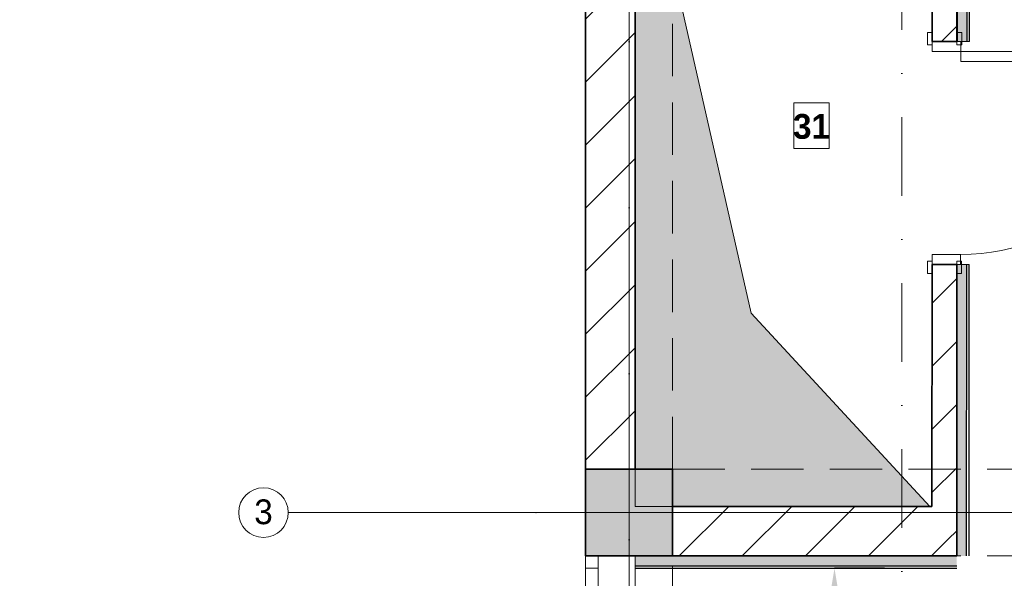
# Model space of a CAD drawing. Header units: millimetres. Extents: x 0 to 88385, y 0 to 41127.
# Tile 57 of 244: x 34773 to 38746, y 26398 to 28653. Entities that reach past the tile are written whole.
import ezdxf
from ezdxf import colors
from ezdxf.entities.mleader import LeaderData, LeaderLine
from ezdxf.enums import TextEntityAlignment as Align
from ezdxf.math import Vec2, Vec3

# ---------------------------------------------------------------- set-up
doc = ezdxf.new("R2010")
doc.units = ezdxf.units.MM
doc.header["$MEASUREMENT"] = 0
doc.set_wipeout_variables(frame=1)
doc.linetypes.add('Dot & Dashed', pattern=[670.277762, 317.5, -176.388889, 0, -176.388874])
doc.linetypes.add('Hidden', pattern=[317.5, 211.666667, -105.833333])
for name, color, linetype in [('- განათება', 7, 'Continuous'), ('Marker - Section', 7, 'Continuous'), ('New_Structural - Bearing', 7, 'Continuous'), ('Structural - Bearing', 7, 'Continuous'), ('Structural - Grid', 7, 'Continuous')]:
    doc.layers.add(name, color=color, linetype=linetype)
for name, color, linetype, lineweight in [('Archicad Doors_Pen_No__1', 7, 'Continuous', 13), ('Archicad Windows_Pen_No__1', 7, 'Continuous', 13), ('New_2D Drafting - General_Pen_No__2', 8, 'Continuous', 15), ('New_Annotation - Text_Pen_No__20', 1, 'Continuous', 0), ('New_Structural - Bearing_Pen_No__1', 7, 'Continuous', 13), ('Structural - Bearing_Pen_No__1', 7, 'Continuous', 13), ('Structural - Bearing_Pen_No__20', 1, 'Continuous', 0), ('Structural - Bearing_Pen_No__27', 7, 'Continuous', 35)]:
    doc.layers.add(name, color=color, linetype=linetype, lineweight=lineweight)
for name, color, linetype, lineweight, true_color in [('Marker - Section_Pen_No__108', 7, 'Continuous', 13, 0xfd8379), ('New_2D Drafting - General_Pen_No__81', 7, 'Continuous', 20, 0x6a6a6a), ('New_Structural - Bearing_Pen_No__255', 7, 'Continuous', 13, 0xe8e8e8), ('New_Structural - Bearing_Pen_No__5', 7, 'Continuous', 25, 0x40a5ff), ('Structural - Bearing_Pen_No__161', 7, 'Continuous', 13, 0x6a6a6a), ('Structural - Bearing_Pen_No__28', 7, 'Continuous', 35, 0xa80f02), ('Structural - Bearing_Pen_No__81', 7, 'Continuous', 20, 0x6a6a6a), ('Structural - Grid_Pen_No__81', 7, 'Continuous', 20, 0x6a6a6a)]:
    doc.layers.add(name, color=color, linetype=linetype, lineweight=lineweight, true_color=true_color)
doc.styles.add('GENERATED_STYLE_2', font='txt')
doc.styles.add('GENERATED_STYLE_3', font='txt')
doc.styles.get("Standard").update_dxf_attribs({"font": 'sylfaen.ttf'})
doc.dimstyles.get("Standard").update_dxf_attribs({"dimtxt": 0.18, "dimasz": 0.18, "dimexe": 0.18, "dimexo": 0.0625, "dimgap": 0.09, "dimtad": 0, "dimtih": 1, "dimtoh": 1, "dimdec": 4, "dimzin": 0, "dimdsep": 46, "dimtxsty": 'Standard', "dimcen": 0.09, "dimadec": 0, "dimazin": 0, "dimtfac": 1, "dimtdec": 4, "dimtofl": 0, "dimtmove": 0, "dimatfit": 3, "dimfxl": 1, "dimtolj": 1, "dimtzin": 0, "dimarcsym": 0})
pattern_1 = [(45, (0, 0), (-127.2792, 127.2792), [])]

# ---------------------------------------------------------------- blocks, each defined once
blk = doc.blocks.new('Slab_1', base_point=(2744.3, 12903.1))
at = {"layer": 'Structural - Bearing_Pen_No__1', "color": 7, "linetype": 'Continuous', "lineweight": 13, "flags": 128}
blk.add_lwpolyline([(2744.3, 12903.1), (2744.3, 39238), (-9233.8, 39238), (-16833.8, 39238), (-23183.8, 39238), (-23183.8, 32838), (-47183.8, 32838), (-47183.8, 12903.1)], close=True, dxfattribs=at)
blk = doc.blocks.new('Wall_15', base_point=(-46833.8, 26488))
at = {"layer": 'Structural - Bearing', "linetype": 'Continuous', "lineweight": 0, "true_color": 0x000000}
h = blk.add_hatch(dxfattribs=at)
h.set_pattern_fill('MASONRY_BLOCK', color=18, style=0, pattern_type=2)
h.set_pattern_definition(pattern_1)
h.paths.add_polyline_path([(-45786.4, 26688), (-46833.8, 26688), (-46833.8, 26488), (-45786.5, 26488)])
h = blk.add_hatch(dxfattribs=at)
h.set_pattern_fill('MASONRY_BLOCK', color=18, style=0, pattern_type=2)
h.set_pattern_definition(pattern_1)
h.paths.add_polyline_path([(-45786.5, 26488), (-45686.6, 26488), (-45686.6, 26488.2), (-45786.4, 26688)])
h = blk.add_hatch(dxfattribs=at)
h.set_pattern_fill('MASONRY_BLOCK', color=18, style=0, pattern_type=2)
h.set_pattern_definition(pattern_1)
h.paths.add_polyline_path([(-45786.4, 26688), (-45686.5, 26488), (-45686.4, 26688)])
h = blk.add_hatch(dxfattribs=at)
h.set_pattern_fill('MASONRY_BLOCK', color=18, style=0, pattern_type=2)
h.set_pattern_definition(pattern_1)
h.paths.add_polyline_path([(-45686.6, 26488), (-45686.5, 26488), (-45686.6, 26488.2)])
at = {"layer": 'Structural - Bearing_Pen_No__27', "color": 7, "linetype": 'Continuous', "lineweight": 35, "flags": 128}
for points in [[(-45786.4, 26688), (-46833.8, 26688)], [(-45686.5, 26488), (-45686.4, 26688)], [(-46833.8, 26488), (-45686.5, 26488)]]:
    blk.add_lwpolyline(points, dxfattribs=at)
blk = doc.blocks.new('Horizontal Multi-Sash Window_14')
at = {"layer": 'Archicad Windows_Pen_No__1', "color": 7, "linetype": 'Continuous', "lineweight": 13}
for p, q in [((-2271.8, 0), (2271.8, 0)), ((1185.9, 0), (2221.8, 0)), ((2221.8, -50), (2221.8, 0)), ((2221.8, 0), (2271.8, 0)), ((2271.8, 0), (2271.8, -50)), ((2271.8, 0), (2271.8, -50)), ((2221.8, -50), (1185.9, -50)), ((2271.8, -50), (2221.8, -50)), ((2271.8, -50), (2271.8, -200)), ((-2271.8, -200), (2271.8, -200))]:
    blk.add_line(p, q, dxfattribs=at)
blk = doc.blocks.new('Wall_22', base_point=(-47183.8, 15999.9))
at = {"layer": 'Structural - Bearing', "linetype": 'Continuous', "lineweight": 0, "true_color": 0x000000}
h = blk.add_hatch(dxfattribs=at)
h.set_pattern_fill('MASONRY_BLOCK', color=18, style=0, pattern_type=2)
h.set_pattern_definition(pattern_1)
h.paths.add_polyline_path([(-47183.8, 26838), (-46983.8, 26838), (-46983.8, 32488), (-47183.8, 32488)])
at = {"layer": 'Structural - Bearing_Pen_No__27', "color": 7, "linetype": 'Continuous', "lineweight": 35}
for p, q in [((-47183.8, 26488), (-47133.8, 26488)), ((-47133.8, 26488), (-46983.8, 26488))]:
    blk.add_line(p, q, dxfattribs=at)
at = {"layer": 'Structural - Bearing_Pen_No__27', "color": 7, "linetype": 'Continuous', "lineweight": 35, "flags": 128}
for points in [[(-47183.8, 32488), (-47183.8, 26838)], [(-46983.8, 26838), (-46983.8, 29541.9)]]:
    blk.add_lwpolyline(points, dxfattribs=at)
at = {"layer": 'Archicad Windows_Pen_No__1', "color": 7, "linetype": 'Continuous', "lineweight": 13, "zscale": 1000, "rotation": 90}
blk.add_blockref('Horizontal Multi-Sash Window_14', (-47183.8, 24216.2), dxfattribs=at)
blk = doc.blocks.new('Door_2')
at = {"layer": 'Archicad Doors_Pen_No__1', "color": 7, "linetype": 'Continuous', "lineweight": 13}
for p, q in [((370, 0), (370, 820)), ((370, 820), (410, 820)), ((410, 820), (410, 0)), ((-437, 4), (-487, 4)), ((-487, 4), (-487, -15)), ((-410, 0), (-450, 0)), ((-450, 0), (-450, -115)), ((-437, -15), (-437, 4)), ((-410, -115), (-410, 0)), ((410, 0), (370, 0)), ((450, 0), (410, 0)), ((410, 0), (410, -115)), ((487, 4), (437, 4)), ((437, 4), (437, -15)), ((450, -115), (450, 0)), ((487, -15), (487, 4)), ((-487, -15), (-437, -15)), ((-450, -15), (-487, -15)), ((-450, -15), (-487, -15)), ((-450, -115), (-450, -15)), ((-450, -115), (-450, -15)), ((437, -15), (487, -15)), ((450, -115), (450, -15)), ((450, -115), (450, -15)), ((450, -15), (487, -15)), ((450, -15), (487, -15)), ((-437, -115), (-487, -115)), ((-487, -115), (-487, -134)), ((-450, -115), (-487, -115)), ((-450, -115), (-487, -115)), ((-450, -115), (-410, -115)), ((-437, -134), (-437, -115)), ((410, -115), (450, -115)), ((487, -115), (437, -115)), ((437, -115), (437, -134)), ((450, -115), (487, -115)), ((450, -115), (487, -115)), ((487, -134), (487, -115)), ((-487, -134), (-437, -134)), ((437, -134), (487, -134))]:
    blk.add_line(p, q, dxfattribs=at)
blk.add_arc((410, 0), 820, 90, 180, dxfattribs=at)
blk = doc.blocks.new('Wall_24', base_point=(-45686.5, 26488))
at = {"layer": 'Structural - Bearing', "linetype": 'Continuous', "lineweight": 0, "true_color": 0x000000}
h = blk.add_hatch(dxfattribs=at)
h.set_pattern_fill('MASONRY_BLOCK', color=18, style=0, pattern_type=2)
h.set_pattern_definition(pattern_1)
h.paths.add_polyline_path([(-45784.7, 29541.9), (-45785.3, 28564.9), (-45685.3, 28564.9), (-45684.7, 29541.9)])
h = blk.add_hatch(dxfattribs=at)
h.set_pattern_fill('MASONRY_BLOCK', color=18, style=0, pattern_type=2)
h.set_pattern_definition(pattern_1)
h.paths.add_polyline_path([(-45786.4, 26688), (-45686.4, 26688), (-45685.8, 27664.9), (-45785.8, 27664.9)])
at = {"layer": 'Structural - Bearing_Pen_No__27', "color": 7, "linetype": 'Continuous', "lineweight": 35}
for p, q in [((-45785.3, 28564.9), (-45785.3, 28601.9)), ((-45685.3, 28564.9), (-45685.3, 28601.9)), ((-45785.3, 28564.9), (-45685.3, 28564.9)), ((-45785.8, 27664.9), (-45785.8, 27627.9)), ((-45785.8, 27664.9), (-45685.8, 27664.9)), ((-45685.8, 27664.9), (-45685.8, 27627.9))]:
    blk.add_line(p, q, dxfattribs=at)
at = {"layer": 'Structural - Bearing_Pen_No__27', "color": 7, "linetype": 'Continuous', "lineweight": 35, "flags": 128}
for points in [[(-45784.7, 29541.9), (-45785.3, 28564.9)], [(-45685.3, 28564.9), (-45684.7, 29541.9)], [(-45785.8, 27664.9), (-45786.4, 26688)], [(-45686.4, 26688), (-45685.8, 27664.9)]]:
    blk.add_lwpolyline(points, dxfattribs=at)
at = {"layer": 'Archicad Doors_Pen_No__1', "color": 7, "linetype": 'Continuous', "lineweight": 13, "xscale": -1, "zscale": 1000, "rotation": 269.9671746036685}
blk.add_blockref('Door_2', (-45670.6, 28114.9), dxfattribs=at)
blk = doc.blocks.new('Wall_230', base_point=(-47183.8, 26488))
at = {"layer": 'New_Structural - Bearing_Pen_No__255', "linetype": 'Continuous', "lineweight": 13, "true_color": 0xe8e8e8}
blk.add_hatch(color=254, dxfattribs=at).paths.add_polyline_path([(-45686.5, 26488), (-46983.8, 26488), (-46983.8, 26448), (-45686.5, 26448)])
at = {"layer": 'New_Structural - Bearing_Pen_No__1', "color": 7, "linetype": 'Continuous', "lineweight": 13, "flags": 128}
for points in [[(-46983.8, 26488), (-46983.8, 26448)], [(-46983.8, 26448), (-46983.8, 26438)]]:
    blk.add_lwpolyline(points, dxfattribs=at)
at = {"layer": 'New_Structural - Bearing_Pen_No__5', "color": 161, "linetype": 'Continuous', "lineweight": 25, "true_color": 0x40a5ff}
blk.add_line((-46983.8, 26448), (-45686.5, 26448), dxfattribs=at)
at = {"layer": 'New_Structural - Bearing_Pen_No__5', "color": 161, "linetype": 'Continuous', "lineweight": 25, "true_color": 0x40a5ff, "flags": 128}
for points in [[(-45686.5, 26488), (-46833.8, 26488)], [(-46983.8, 26438), (-45686.5, 26438)]]:
    blk.add_lwpolyline(points, dxfattribs=at)
blk = doc.blocks.new('Wall_231', base_point=(-45686.5, 26488))
at = {"layer": 'New_Structural - Bearing_Pen_No__255', "linetype": 'Continuous', "lineweight": 13, "true_color": 0xe8e8e8}
blk.add_hatch(color=254, dxfattribs=at).paths.add_polyline_path([(-45685.8, 27664.9), (-45686.5, 26488), (-45646.5, 26488), (-45645.8, 27664.9)])
at = {"layer": 'New_Structural - Bearing_Pen_No__1', "color": 7, "linetype": 'Continuous', "lineweight": 13, "flags": 128}
for points in [[(-45685.8, 27664.9), (-45645.8, 27664.9)], [(-45645.8, 27664.9), (-45635.8, 27664.9)]]:
    blk.add_lwpolyline(points, dxfattribs=at)
at = {"layer": 'New_Structural - Bearing_Pen_No__5', "color": 161, "linetype": 'Continuous', "lineweight": 25, "true_color": 0x40a5ff}
blk.add_line((-45646.5, 26488), (-45645.8, 27664.9), dxfattribs=at)
at = {"layer": 'New_Structural - Bearing_Pen_No__5', "color": 161, "linetype": 'Continuous', "lineweight": 25, "true_color": 0x40a5ff, "flags": 128}
for points in [[(-45685.8, 27664.9), (-45686.5, 26488)], [(-45636.5, 26488), (-45635.8, 27664.9)]]:
    blk.add_lwpolyline(points, dxfattribs=at)
blk = doc.blocks.new('Wall_236', base_point=(-45684.6, 28564.9))
at = {"layer": 'New_Structural - Bearing_Pen_No__255', "linetype": 'Continuous', "lineweight": 13, "true_color": 0xe8e8e8}
blk.add_hatch(color=254, dxfattribs=at).paths.add_polyline_path([(-45684.6, 29691.9), (-45684.6, 28564.9), (-45644.6, 28564.9), (-45644.6, 29691.9)])
at = {"layer": 'New_Structural - Bearing_Pen_No__1', "color": 7, "linetype": 'Continuous', "lineweight": 13, "flags": 128}
for points in [[(-45684.6, 29691.9), (-45644.6, 29691.9)], [(-45684.6, 28564.9), (-45644.6, 28564.9)], [(-45644.6, 28564.9), (-45634.6, 28564.9)]]:
    blk.add_lwpolyline(points, dxfattribs=at)
at = {"layer": 'New_Structural - Bearing_Pen_No__5', "color": 161, "linetype": 'Continuous', "lineweight": 25, "true_color": 0x40a5ff}
blk.add_line((-45644.6, 28564.9), (-45644.6, 29691.9), dxfattribs=at)
at = {"layer": 'New_Structural - Bearing_Pen_No__5', "color": 161, "linetype": 'Continuous', "lineweight": 25, "true_color": 0x40a5ff, "flags": 128}
for points in [[(-45684.6, 29691.9), (-45684.6, 28564.9)], [(-45634.6, 28564.9), (-45634.6, 29691.9)]]:
    blk.add_lwpolyline(points, dxfattribs=at)
blk = doc.blocks.new('Column_6', base_point=(-47008.8, 26663))
at = {"layer": 'Structural - Bearing_Pen_No__161', "linetype": 'Continuous', "lineweight": 0, "true_color": 0x6a6a6a}
blk.add_hatch(color=251, dxfattribs=at).paths.add_polyline_path([(-46833.8, 26488), (-46833.8, 26838), (-47183.8, 26838), (-47183.8, 26488)])
at = {"layer": 'Structural - Bearing_Pen_No__20', "color": 1, "linetype": 'Continuous', "lineweight": 0}
for p, q in [((-47008.8, 26743), (-47008.8, 26918)), ((-47088.8, 26663), (-47263.8, 26663)), ((-46928.8, 26663), (-46753.8, 26663)), ((-47008.8, 26583), (-47008.8, 26408))]:
    blk.add_line(p, q, dxfattribs=at)
blk.add_point((-47008.8, 26663), dxfattribs=at)
at = {"layer": 'Structural - Bearing_Pen_No__28', "color": 14, "linetype": 'Continuous', "lineweight": 35, "true_color": 0xa80f02, "flags": 128}
blk.add_lwpolyline([(-46833.8, 26488), (-46833.8, 26838), (-47183.8, 26838), (-47183.8, 26488)], close=True, dxfattribs=at)
blk = doc.blocks.new('Standard grid marker')
at = {"layer": 'Structural - Grid_Pen_No__81', "color": 251, "linetype": 'Continuous', "lineweight": 20, "true_color": 0x6a6a6a}
for p, q in [((1000, 0), (51328.1, 0)), ((51328.1, 0), (52328.1, 0))]:
    blk.add_line(p, q, dxfattribs=at)
blk.add_circle((52428.1, 0), 100, dxfattribs=at)
blk.add_point((51328.1, 0), dxfattribs=at)
blk.add_point((51328.1, 0), dxfattribs=at)
at = {"layer": 'Structural - Grid_Pen_No__81', "color": 251, "lineweight": 20, "true_color": 0x6a6a6a, "style": 'GENERATED_STYLE_2'}
for tag, p in [('AC_MarkerText_1_0', (-100, -144)), ('AC_MarkerText_1_1', (52428.1, -144))]:
    blk.add_attdef(tag, text='', height=100, rotation=180, dxfattribs=at).set_placement(p, align=Align.TOP_CENTER)
blk = doc.blocks.new('Standard grid marker_2')
at = {"layer": 'Structural - Grid_Pen_No__81', "color": 251, "linetype": 'Continuous', "lineweight": 20, "true_color": 0x6a6a6a}
blk.add_line((1000, 0), (27734.9, 0), dxfattribs=at)
at = {"layer": 'Structural - Grid_Pen_No__81', "color": 251, "lineweight": 20, "true_color": 0x6a6a6a, "style": 'GENERATED_STYLE_2'}
for tag, p in [('AC_MarkerText_1_0', (-1.5, -46.7)), ('AC_MarkerText_1_1', (28933.4, -46.7))]:
    blk.add_attdef(tag, text='', height=100, rotation=270, dxfattribs=at).set_placement(p, align=Align.TOP_CENTER)
blk = doc.blocks.new('Beam_9', base_point=(-47008.8, 14663))
at = {"layer": 'Structural - Bearing_Pen_No__81', "color": 251, "linetype": 'Hidden', "lineweight": 20, "true_color": 0x6a6a6a}
for p, q in [((-47183.8, 14488), (-47183.8, 32838)), ((-46833.8, 26838), (-46833.8, 32488)), ((-46833.8, 20838), (-46833.8, 26488))]:
    blk.add_line(p, q, dxfattribs=at)
at = {"layer": 'Structural - Bearing_Pen_No__81', "color": 251, "linetype": 'Dot & Dashed', "lineweight": 20, "true_color": 0x6a6a6a}
blk.add_line((-47008.8, 14663), (-47008.8, 32663), dxfattribs=at)
blk = doc.blocks.new('Beam_12', base_point=(-47008.8, 26663))
at = {"layer": 'Structural - Bearing_Pen_No__81', "color": 251, "linetype": 'Hidden', "lineweight": 20, "true_color": 0x6a6a6a}
for p, q in [((-46833.8, 26838), (-41183.8, 26838)), ((-46833.8, 26488), (-41183.8, 26488))]:
    blk.add_line(p, q, dxfattribs=at)
at = {"layer": 'Structural - Bearing_Pen_No__81', "color": 251, "linetype": 'Dot & Dashed', "lineweight": 20, "true_color": 0x6a6a6a}
blk.add_line((-47008.8, 26663), (991.2, 26663), dxfattribs=at)
blk = doc.blocks.new('Cutting Plane_3', base_point=(-45907.6, 11703.1))
at = {"layer": 'Marker - Section_Pen_No__108', "color": 11, "linetype": 'Dot & Dashed', "lineweight": 13, "true_color": 0xfd8379}
blk.add_line((-45907.6, 11853.1), (-45907.6, 40288), dxfattribs=at)
blk = doc.blocks.new('*D759')
at = {"layer": '- განათება', "color": 0, "lineweight": -2, "transparency": 16777216}
for p, q in [((38262.7, 26438), (38060.6, 26438)), ((38060.7, 26338), (38060.7, 26099.6)), ((38060.7, 25814.5), (38060.7, 26048.3)), ((38256.4, 25714.5), (38060.6, 25714.5))]:
    blk.add_line(p, q, dxfattribs=at)
at = {"layer": '- განათება', "color": 0, "transparency": 16777216}
for points in [[(38044.1, 26338), (38077.4, 26338), (38060.7, 26438)], [(38044.1, 25814.5), (38077.4, 25814.5), (38060.7, 25714.5)]]:
    blk.add_solid(points, dxfattribs=at)
at = {"layer": 'Defpoints', "color": 0, "transparency": 16777216}
for p in [(38262.7, 26438), (38060.7, 25714.5), (38256.5, 25714.5)]:
    blk.add_point(p, dxfattribs=at)
at = {"layer": '- განათება', "color": 0, "transparency": 16777216, "insert": (38060.7, 26073.9), "char_height": 50, "attachment_point": 5}
blk.add_mtext('\\A1;{\\fSylfaen|b0|i0|c0|p18;723.5310}', dxfattribs=at)

msp = doc.modelspace()

# ---------------------------------------------------------------- hatches: boundary and pattern name
at = {"layer": 'New_2D Drafting - General_Pen_No__81', "linetype": 'Continuous', "lineweight": 0, "true_color": 0x4f4f4f}
msp.add_hatch(color=251, dxfattribs=at).paths.add_polyline_path([(38446.05882, 26687.98097), (37256.5059, 26687.98097), (37256.5059, 29535.10938), (37724.85274, 27468.61018)])

# ---------------------------------------------------------------- linework, layer by layer
at = {"layer": 'New_2D Drafting - General_Pen_No__2', "color": 8, "linetype": 'Continuous', "lineweight": 15, "flags": 128}
msp.add_lwpolyline([(38446.05882, 26687.98097), (37256.5059, 26687.98097), (37256.5059, 29535.10938), (37724.85274, 27468.61018)], close=True, dxfattribs=at)

# ---------------------------------------------------------------- block references
at = {"layer": 'New_Structural - Bearing', "color": 7, "lineweight": 35}
for name, p in [('Wall_236', (38555.72244, 28564.89019)), ('Wall_231', (38553.80265, 26487.98097)), ('Wall_230', (37056.5059, 26487.98097))]:
    msp.add_blockref(name, p, dxfattribs=at)
at = {"layer": 'Structural - Bearing', "color": 7, "linetype": 'Continuous', "lineweight": 13}
msp.add_blockref('Slab_1', (86984.57817, 12903.05519), dxfattribs=at)
at = {"layer": 'Structural - Bearing', "color": 251, "lineweight": 20, "true_color": 0x6a6a6a}
for name, p in [('Beam_9', (37231.5059, 14662.98097)), ('Beam_12', (37231.5059, 26662.98097))]:
    msp.add_blockref(name, p, dxfattribs=at)
at = {"layer": 'Structural - Bearing', "color": 7, "lineweight": 35}
for name, p in [('Wall_22', (37056.5059, 15999.91004)), ('Wall_24', (38553.80265, 26487.98097)), ('Wall_15', (37406.5059, 26487.98097))]:
    msp.add_blockref(name, p, dxfattribs=at)
at = {"layer": 'Structural - Bearing', "color": 14, "lineweight": 35, "true_color": 0xa80f02}
msp.add_blockref('Column_6', (37231.5059, 26662.98097), dxfattribs=at)
at = {"layer": 'Structural - Grid', "color": 8, "linetype": 'Continuous', "lineweight": 15, "zscale": 1000, "rotation": 90}
msp.add_blockref('Standard grid marker_2', (37231.5059, 11703.05519), dxfattribs=at)
at = {"layer": 'Structural - Grid', "color": 8, "linetype": 'Continuous', "lineweight": 15}
ref = msp.add_blockref('Standard grid marker', (88184.57817, 26662.98097), dxfattribs=dict(at, zscale=1000, rotation=180))
ref.add_attrib('AC_MarkerText_1_1', '3', dxfattribs={"layer": 'Structural - Grid_Pen_No__81', "color": 251, "lineweight": 20, "true_color": 0x6a6a6a, "height": 100, "rotation": 360, "style": 'GENERATED_STYLE_2'}).set_placement((35756.5059, 26716.10823), align=Align.TOP_CENTER)

# ---------------------------------------------------------------- next in the draw order: block references
at = {"layer": 'Marker - Section', "color": 11, "lineweight": 13, "true_color": 0xfd8379}
msp.add_blockref('Cutting Plane_3', (38332.72033, 11703.05519), dxfattribs=at)

# ---------------------------------------------------------------- next in the draw order: wipeouts: each hides what was drawn before it
at = {"color": 1, "linetype": 'Continuous', "lineweight": 0, "ltscale": 271019.455852}
msp.add_wipeout([(37896.31479, 28132.6658), (38039.58769, 28132.6658), (38039.58769, 28317.51451), (37896.31479, 28317.51451)], dxfattribs=at).dxf.layer = 'New_Annotation - Text_Pen_No__20'

# ---------------------------------------------------------------- next in the draw order: linework, layer by layer
at = {"layer": 'New_Annotation - Text_Pen_No__20', "color": 1, "linetype": 'Continuous', "lineweight": 0, "flags": 128}
msp.add_lwpolyline([(37896.31479, 28132.6658), (38039.58769, 28132.6658), (38039.58769, 28317.51451), (37896.31479, 28317.51451), (37896.31479, 28132.6658)], close=True, dxfattribs=at)

# ---------------------------------------------------------------- next in the draw order: texts
at = {"layer": 'New_Annotation - Text_Pen_No__20', "color": 1, "linetype": 'Continuous', "lineweight": 0, "insert": (37967.95124, 28272.5933), "char_height": 100, "attachment_point": 2, "style": 'GENERATED_STYLE_3'}
msp.add_mtext('\\A1;{\\pqc;\\fBOG 2018|b1|i0|c0|p0;\\W1.000000;31}', dxfattribs=at)

# ---------------------------------------------------------------- next in the draw order: dimensions: what is measured, and where the dimension line sits
at = {"layer": '- განათება', "color": 1}
dim = msp.add_linear_dim(base=(38060.74767, 25714.45001), p1=(38262.74767, 26437.98097), p2=(38256.5059, 25714.45001), angle=270, text='{\\fSylfaen|b0|i0|c0|p18;<>}', dimstyle='Standard', override={"dimtxt": 50, "dimasz": 100}, dxfattribs=at)
dim.commit()
dim.dimension.update_dxf_attribs({"geometry": '*D759', "text_midpoint": (38060.74767, 26073.94411), "dimtype": 160})

# ---------------------------------------------------------------- next in the draw order: leaders
at = {"color": 5}
ml = msp.add_multileader_mtext('Standard', dxfattribs=at)
ml.set_content('ნეოტეკის  ფარი', color=5)
ml.set_leader_properties()
ml.build(insert=Vec2(0, 0))
ml.multileader.update_dxf_attribs({"text_right_attachment_type": 6, "dogleg_length": 50, "arrow_head_size": 100})
ctx = ml.context
ctx.base_point, ctx.char_height, ctx.arrow_head_size, ctx.landing_gap_size, ctx.plane_origin = Vec3(50468.91, 32218.71661), 100, 100, 0.09, Vec3(56312.8393, 27064.407)
ctx.right_attachment = 6
notes = []
notes.append((ctx, [(0, (0, 0, 0), (0, 0), (1, 0), 1, [])]))
ctx.mtext.insert, ctx.mtext.width, ctx.mtext.flow_direction = Vec3(50469, 32288.46183), 1402.7684334, 5
ml = msp.add_multileader_mtext('Standard', dxfattribs=at)
ml.set_content('ნეოტეკის \\Pრეკი', color=5)
ml.set_leader_properties()
ml.build(insert=Vec2(0, 0))
ml.multileader.update_dxf_attribs({"text_right_attachment_type": 6, "dogleg_length": 50, "arrow_head_size": 100})
ctx = ml.context
ctx.base_point, ctx.char_height, ctx.arrow_head_size, ctx.landing_gap_size, ctx.plane_origin = Vec3(52433.92127, 31594.41315), 100, 100, 0.09, Vec3(58277.85057, 26439.85585)
ctx.right_attachment = 6
notes.append((ctx, [(0, (0, 0, 0), (0, 0), (1, 0), 1, [])]))
ctx.mtext.insert, ctx.mtext.width, ctx.mtext.flow_direction = Vec3(52434.01127, 31663.91068), 1402.7684334, 5
ml = msp.add_multileader_mtext('Standard', dxfattribs=at)
ml.set_content('ნეოტეკის ფარი', color=5)
ml.set_leader_properties()
ml.build(insert=Vec2(0, 0))
ml.multileader.update_dxf_attribs({"text_right_attachment_type": 6, "dogleg_length": 50, "arrow_head_size": 100})
ctx = ml.context
ctx.base_point, ctx.char_height, ctx.arrow_head_size, ctx.landing_gap_size, ctx.plane_origin, ctx.plane_x_axis, ctx.plane_y_axis = Vec3(52750.59611, 30623.37284), 100, 100, 0.09, Vec3(48445.57174, 24617.92422), Vec3(0, -1), Vec3(1, 0)
ctx.right_attachment = 6
notes.append((ctx, [(0, (0, 0, 0), (0, 0), (1, 0), 1, [])]))
ctx.mtext.insert, ctx.mtext.text_direction, ctx.mtext.rotation, ctx.mtext.width, ctx.mtext.flow_direction = Vec3(52820.34133, 30623.28284), Vec3(0, -1), 4.7123889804, 1402.7684334, 5
ml = msp.add_multileader_mtext('Standard', dxfattribs=at)
ml.set_content('ელ. ფარების ადგილი', color=5)
ml.set_leader_properties()
ml.build(insert=Vec2(0, 0))
ml.multileader.update_dxf_attribs({"text_right_attachment_type": 6, "dogleg_length": 50, "arrow_head_size": 100})
ctx = ml.context
ctx.base_point, ctx.char_height, ctx.arrow_head_size, ctx.landing_gap_size, ctx.plane_origin = Vec3(52207.87269, 28518.35488), 100, 100, 0.09, Vec3(58051.80199, 23364.78837)
ctx.right_attachment = 6
notes.append((ctx, [(0, (0, 0, 0), (0, 0), (1, 0), 1, [])]))
ctx.mtext.insert, ctx.mtext.width, ctx.mtext.flow_direction = Vec3(52207.96269, 28588.8432), 1402.7684334, 5
for ctx, leaders in notes:
    for number, flags, end, landing, length, lines in leaders:
        leader = LeaderData()
        leader.index, (leader.has_last_leader_line, leader.has_dogleg_vector, leader.attachment_direction) = number, flags
        leader.last_leader_point, leader.dogleg_vector, leader.dogleg_length = Vec3(end), Vec3(landing), length
        for number, points, colour, breaks in lines:
            line = LeaderLine()
            line.index, line.vertices, line.color, line.breaks = number, Vec3.list(points), colors.encode_raw_color(colour), breaks
            leader.lines.append(line)
        ctx.leaders.append(leader)

doc.saveas('drawing.dxf')
